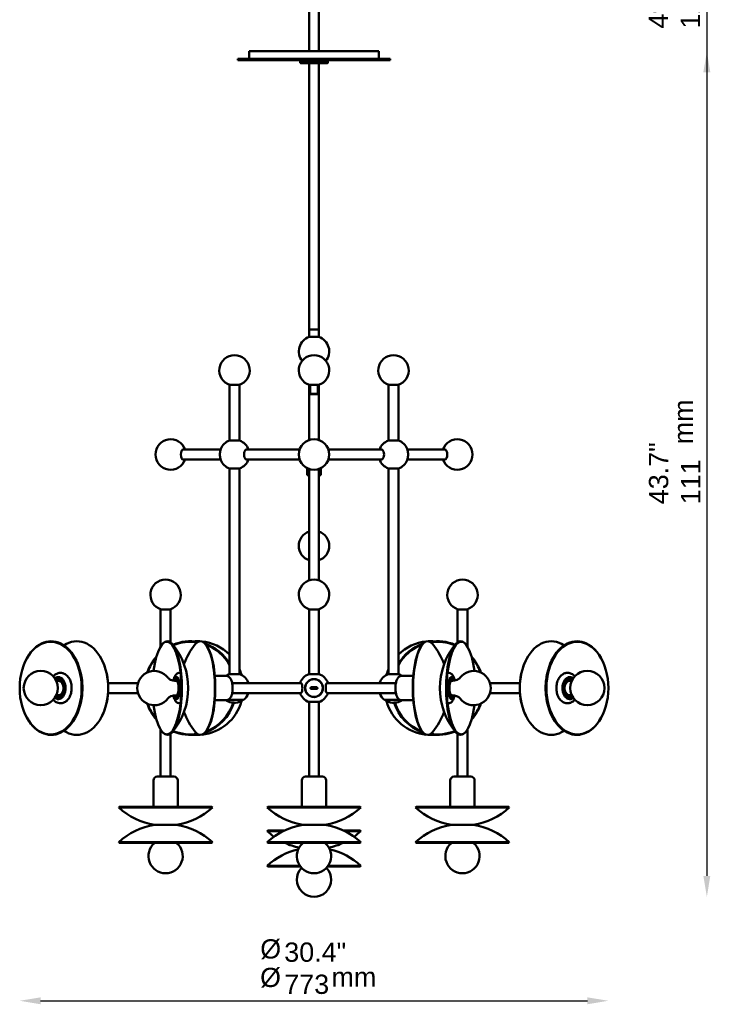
# Model space of a CAD drawing. Header units: millimetres. Extents: x 1218 to 3597, y 79 to 3206.
# Tile 3 of 4: x 2689 to 3597, y 869 to 2162. Entities that reach past the tile are written whole.
import ezdxf

# ---------------------------------------------------------------- set-up
doc = ezdxf.new("R2010")
doc.units = ezdxf.units.MM
doc.header["$LTSCALE"] = 11
for name, color, linetype, lineweight in [('Symbol (ISO)', 7, 'Continuous', 25), ('Widoczne (ISO)', 7, 'Continuous', 50), ('Wymiar (ISO)', 7, 'Continuous', 25)]:
    doc.layers.add(name, color=color, linetype=linetype, lineweight=lineweight)
doc.styles.add('Tekst notatki (ISO)', font='arial.ttf')
doc.dimstyles.new('Domyślne (ISO)', dxfattribs={"dimscale": 11, "dimtxt": 2.3, "dimasz": 2.5, "dimexe": 3.175, "dimexo": 0, "dimgap": 0.762, "dimtad": 1, "dimdec": 1, "dimlfac": 0.03937, "dimzin": 0, "dimdsep": 46, "dimtxsty": 'Tekst notatki (ISO)', "dimcen": 0.09, "dimdle": 10, "dimclrd": 256, "dimclre": 256, "dimclrt": 256, "dimazin": 2, "dimtfac": 1, "dimtmove": 0, "dimatfit": 3, "dimfxl": 0, "dimtolj": 1, "dimlwd": -1, "dimlwe": -1, "dimarcsym": 0})

# ---------------------------------------------------------------- blocks, each defined once
blk = doc.blocks.new('*D11')
at = {"layer": 'Defpoints', "color": 0, "transparency": 16777216}
for p in [(3160.9, 2120), (3075.9, 1010.1), (3592, 1010.1)]:
    blk.add_point(p, dxfattribs=at)
at = {"layer": 'Wymiar (ISO)', "transparency": 16777216}
blk.add_line((3592, 2092.5), (3592, 1037.6), dxfattribs=at)
for points in [[(3587.4, 2092.5), (3596.5, 2092.5), (3592, 2120)], [(3587.4, 1037.6), (3596.5, 1037.6), (3592, 1010.1)]]:
    blk.add_solid(points, dxfattribs=at)
at = {"layer": 'Wymiar (ISO)', "transparency": 16777216, "insert": (3515.9, 1525.4), "char_height": 25.3, "attachment_point": 1, "rotation": 90, "style": 'Tekst notatki (ISO)'}
blk.add_mtext('\\A1;43.7"\\P111', dxfattribs=at)
blk = doc.blocks.new('*D12')
at = {"layer": 'Defpoints', "color": 0, "transparency": 16777216}
for p in [(3160.9, 2270), (3075.9, 1010.1), (3592, 1010.1)]:
    blk.add_point(p, dxfattribs=at)
at = {"layer": 'Wymiar (ISO)', "transparency": 16777216}
blk.add_line((3592, 2242.5), (3592, 1037.6), dxfattribs=at)
for points in [[(3587.4, 2242.5), (3596.5, 2242.5), (3592, 2270)], [(3587.4, 1037.6), (3596.5, 1037.6), (3592, 1010.1)]]:
    blk.add_solid(points, dxfattribs=at)
at = {"layer": 'Wymiar (ISO)', "transparency": 16777216, "insert": (3515.5, 2149.9), "char_height": 25.3, "attachment_point": 1, "rotation": 90, "style": 'Tekst notatki (ISO)'}
blk.add_mtext('\\A1;49.6"\\P126', dxfattribs=at)
blk = doc.blocks.new('*D13')
at = {"layer": 'Defpoints', "color": 0, "transparency": 16777216}
for p in [(3160.9, 2570), (3075.9, 1010.1), (3592, 1010.1)]:
    blk.add_point(p, dxfattribs=at)
at = {"layer": 'Wymiar (ISO)', "transparency": 16777216}
blk.add_line((3592, 2542.5), (3592, 1037.6), dxfattribs=at)
for points in [[(3587.4, 2542.5), (3596.5, 2542.5), (3592, 2570)], [(3587.4, 1037.6), (3596.5, 1037.6), (3592, 1010.1)]]:
    blk.add_solid(points, dxfattribs=at)
at = {"layer": 'Wymiar (ISO)', "transparency": 16777216, "insert": (3515.5, 2351.6), "char_height": 25.3, "attachment_point": 1, "rotation": 90, "style": 'Tekst notatki (ISO)'}
blk.add_mtext('\\A1;61.4"\\P156', dxfattribs=at)
blk = doc.blocks.new('*D14')
at = {"layer": 'Defpoints', "color": 0, "transparency": 16777216}
for p in [(3160.9, 3020), (3075.9, 1010.1), (3592, 1010.1)]:
    blk.add_point(p, dxfattribs=at)
at = {"layer": 'Wymiar (ISO)', "transparency": 16777216}
blk.add_line((3592, 2992.5), (3592, 1037.6), dxfattribs=at)
for points in [[(3587.4, 2992.5), (3596.5, 2992.5), (3592, 3020)], [(3587.4, 1037.6), (3596.5, 1037.6), (3592, 1010.1)]]:
    blk.add_solid(points, dxfattribs=at)
at = {"layer": 'Wymiar (ISO)', "transparency": 16777216, "insert": (3515.5, 2721.5), "char_height": 25.3, "attachment_point": 1, "rotation": 90, "style": 'Tekst notatki (ISO)'}
blk.add_mtext('\\A1;79.1"\\P201', dxfattribs=at)
blk = doc.blocks.new('*D17')
at = {"layer": 'Defpoints', "color": 0, "transparency": 16777216}
for p in [(2689.2, 1284.1), (3462.6, 1284.1), (3462.6, 873.6)]:
    blk.add_point(p, dxfattribs=at)
at = {"layer": 'Wymiar (ISO)', "transparency": 16777216}
blk.add_line((2716.7, 873.6), (3435.1, 873.6), dxfattribs=at)
for points in [[(2716.7, 878.1), (2716.7, 869), (2689.2, 873.6)], [(3435.1, 878.1), (3435.1, 869), (3462.6, 873.6)]]:
    blk.add_solid(points, dxfattribs=at)
at = {"layer": 'Wymiar (ISO)', "transparency": 16777216, "insert": (3036.8, 950.1), "char_height": 25.3, "attachment_point": 1, "style": 'Tekst notatki (ISO)'}
blk.add_mtext('\\A1;30.4"\\P773', dxfattribs=at)

msp = doc.modelspace()

# ---------------------------------------------------------------- linework, layer by layer
at = {"layer": 'Widoczne (ISO)', "linetype": 'Continuous'}
for p, q in [((3069.39, 2254.5), (3069.39, 2120)), ((3082.39, 2254.5), (3082.39, 2120))]:
    msp.add_line(p, q, dxfattribs=at)
at = {"layer": 'Widoczne (ISO)'}
for p, q in [((2990.89, 2120), (3160.89, 2120)), ((2990.89, 2110), (2990.89, 2120)), ((3160.89, 2110), (3160.89, 2120)), ((3175.89, 2110), (2975.89, 2110)), ((2975.89, 2110), (2975.89, 2108.5)), ((2975.89, 2108.5), (3175.89, 2108.5)), ((3058.39, 2108.5), (3057.89, 2108)), ((3093.89, 2108), (3057.89, 2108)), ((3057.89, 2105), (3057.89, 2108)), ((3093.39, 2108.5), (3093.89, 2108)), ((3093.89, 2105), (3093.89, 2108)), ((3175.89, 2110), (3175.89, 2108.5)), ((3057.89, 2105), (3093.89, 2105)), ((3058.39, 2104.5), (3057.89, 2105)), ((3093.39, 2104.5), (3058.39, 2104.5)), ((3069.39, 2104.5), (3069.39, 1755)), ((3082.39, 2104.5), (3082.39, 1755)), ((3093.39, 2104.5), (3093.89, 2105)), ((3069.39, 1755), (3082.39, 1755)), ((3082.39, 1755), (3069.39, 1755)), ((3069.39, 1745), (3069.39, 1755)), ((3069.39, 1745), (3082.39, 1745)), ((3082.39, 1745), (3082.39, 1755)), ((2977.95, 1682), (2964.95, 1682)), ((2964.95, 1682), (2964.95, 1609)), ((2977.95, 1682), (2977.95, 1609)), ((3069.39, 1609.62), (3069.39, 1682.17)), ((3081.89, 1682), (3069.89, 1682)), ((3070.89, 1682), (3070.89, 1670.2)), ((3080.89, 1682), (3080.89, 1670.2)), ((3082.39, 1609.62), (3082.39, 1682.17)), ((3186.83, 1682), (3173.83, 1682)), ((3173.83, 1682), (3173.83, 1609)), ((3186.83, 1682), (3186.83, 1609)), ((3070.89, 1670.2), (3080.89, 1670.2)), ((3071.09, 1670), (3070.89, 1670.2)), ((3080.69, 1670), (3071.09, 1670)), ((3080.69, 1670), (3080.89, 1670.2)), ((2964.7, 1609), (2978.2, 1609)), ((3173.58, 1609), (3187.08, 1609)), ((2904.14, 1597.21), (2953.08, 1597.21)), ((3056.97, 1597.21), (2986.43, 1597.21)), ((3094.8, 1597.21), (3165.35, 1597.21)), ((3247.63, 1597.21), (3198.7, 1597.21)), ((2904.14, 1584.21), (2953.08, 1584.21)), ((3056.97, 1584.21), (2986.43, 1584.21)), ((3094.8, 1584.21), (3165.35, 1584.21)), ((3247.63, 1584.21), (3198.7, 1584.21)), ((2978.2, 1572.41), (2964.7, 1572.41)), ((2964.95, 1572.41), (2964.95, 1302.41)), ((2977.95, 1572.41), (2977.95, 1302.41)), ((3066.89, 1572.85), (3066.89, 1563.54)), ((3069.39, 1571.79), (3069.39, 1425.4)), ((3082.39, 1571.79), (3082.39, 1425.4)), ((3084.89, 1572.85), (3084.89, 1563.54)), ((3187.08, 1572.41), (3173.58, 1572.41)), ((3173.83, 1572.41), (3173.83, 1302.41)), ((3186.83, 1572.41), (3186.83, 1302.41)), ((3066.89, 1563.54), (3069.39, 1563.54)), ((3082.39, 1563.54), (3084.89, 1563.54)), ((2887.37, 1387.41), (2874.37, 1387.41)), ((2874.37, 1338.66), (2874.37, 1387.41)), ((2887.37, 1344.25), (2887.37, 1387.41)), ((3069.39, 1387.57), (3069.39, 1387.41)), ((3082.39, 1387.41), (3069.39, 1387.41)), ((3069.39, 1302.41), (3069.39, 1387.41)), ((3082.39, 1387.57), (3082.39, 1387.41)), ((3082.39, 1302.41), (3082.39, 1387.41)), ((3277.41, 1387.41), (3264.41, 1387.41)), ((3264.41, 1344.25), (3264.41, 1387.41)), ((3277.41, 1338.66), (3277.41, 1387.41)), ((2877.2, 1342.3), (2877.85, 1342.93)), ((2932.89, 1342.3), (2932.24, 1342.93)), ((3218.89, 1342.3), (3219.53, 1342.93)), ((3274.58, 1342.3), (3273.93, 1342.93)), ((2696.98, 1319.88), (2697.17, 1320.28)), ((2797.77, 1319.88), (2797.58, 1320.28)), ((3354.01, 1319.88), (3354.2, 1320.28)), ((3454.79, 1319.88), (3454.6, 1320.28)), ((2740.19, 1298.11), (2739.82, 1298.11)), ((2744.01, 1292.61), (2743, 1292.61)), ((2893.12, 1296.41), (2893.98, 1297.35)), ((2895.86, 1298.11), (2895.38, 1298.11)), ((2960.53, 1300.11), (2945.54, 1300.11)), ((2964.7, 1302.41), (2978.2, 1302.41)), ((3069.14, 1302.41), (3082.64, 1302.41)), ((3173.58, 1302.41), (3187.08, 1302.41)), ((3191.25, 1300.11), (3206.24, 1300.11)), ((3255.92, 1298.11), (3256.4, 1298.11)), ((3258.65, 1296.41), (3257.8, 1297.35)), ((3407.77, 1292.61), (3408.78, 1292.61)), ((3411.58, 1298.11), (3411.95, 1298.11)), ((2844.55, 1290.61), (2805.32, 1290.61)), ((3059.05, 1290.61), (2968.37, 1290.61)), ((3079.39, 1285.11), (3072.39, 1285.11)), ((3072.39, 1283.11), (3079.39, 1283.11)), ((3092.73, 1290.61), (3183.4, 1290.61)), ((3307.23, 1290.61), (3346.46, 1290.61)), ((2740.19, 1270.11), (2739.82, 1270.11)), ((2744.01, 1275.61), (2743, 1275.61)), ((2844.55, 1277.61), (2805.32, 1277.61)), ((2893.12, 1271.82), (2893.98, 1270.87)), ((2895.86, 1270.11), (2895.38, 1270.11)), ((2960.53, 1268.11), (2945.54, 1268.11)), ((2983.2, 1268.55), (2962.79, 1268.55)), ((3059.05, 1277.61), (2968.37, 1277.61)), ((3092.73, 1277.61), (3183.4, 1277.61)), ((3188.98, 1268.55), (3168.58, 1268.55)), ((3191.25, 1268.11), (3206.24, 1268.11)), ((3255.92, 1270.11), (3256.4, 1270.11)), ((3258.65, 1271.82), (3257.8, 1270.87)), ((3307.23, 1277.61), (3346.46, 1277.61)), ((3407.77, 1275.61), (3408.78, 1275.61)), ((3411.58, 1270.11), (3411.95, 1270.11)), ((3082.64, 1265.82), (3069.14, 1265.82)), ((3069.39, 1265.82), (3069.39, 1167.82)), ((3082.39, 1265.82), (3082.39, 1167.82)), ((2696.98, 1248.34), (2697.17, 1247.95)), ((2797.77, 1248.34), (2797.58, 1247.95)), ((3354.01, 1248.34), (3354.2, 1247.95)), ((3454.79, 1248.34), (3454.6, 1247.95)), ((2874.37, 1229.56), (2874.37, 1167.82)), ((3277.41, 1229.56), (3277.41, 1167.82)), ((2877.2, 1225.93), (2877.85, 1225.29)), ((2887.37, 1223.97), (2887.37, 1167.82)), ((2932.89, 1225.93), (2932.24, 1225.29)), ((3218.89, 1225.93), (3219.53, 1225.29)), ((3264.41, 1223.97), (3264.41, 1167.82)), ((3274.58, 1225.93), (3273.93, 1225.29)), ((2869.87, 1167.82), (2891.87, 1167.82)), ((3064.89, 1167.82), (3086.89, 1167.82)), ((3259.91, 1167.82), (3281.91, 1167.82)), ((2864.87, 1162.82), (2864.87, 1127.99)), ((2896.87, 1162.82), (2896.87, 1127.99)), ((3059.89, 1162.82), (3059.89, 1127.99)), ((3091.89, 1162.82), (3091.89, 1127.99)), ((3254.91, 1162.82), (3254.91, 1127.99)), ((3286.91, 1162.82), (3286.91, 1127.99)), ((2820.04, 1127.99), (2819.37, 1127.24)), ((2819.37, 1127.24), (2942.37, 1127.24)), ((2820.04, 1127.99), (2941.7, 1127.99)), ((2941.7, 1127.99), (2942.37, 1127.24)), ((3015.06, 1127.99), (3014.39, 1127.24)), ((3014.39, 1127.24), (3137.39, 1127.24)), ((3015.06, 1127.99), (3136.72, 1127.99)), ((3136.72, 1127.99), (3137.39, 1127.24)), ((3210.08, 1127.99), (3209.41, 1127.24)), ((3209.41, 1127.24), (3332.41, 1127.24)), ((3210.08, 1127.99), (3331.74, 1127.99)), ((3331.74, 1127.99), (3332.41, 1127.24)), ((2895.37, 1104.48), (2866.37, 1104.48)), ((2866.37, 1104.48), (2895.37, 1104.48)), ((3059.89, 1104.73), (3059.89, 1104.22)), ((3090.39, 1104.48), (3061.39, 1104.48)), ((3061.39, 1104.48), (3090.39, 1104.48)), ((3091.89, 1104.73), (3091.89, 1104.22)), ((3285.41, 1104.48), (3256.41, 1104.48)), ((3256.41, 1104.48), (3285.41, 1104.48)), ((3015.06, 1097.09), (3014.39, 1096.35)), ((3014.39, 1096.35), (3035.83, 1096.35)), ((3015.06, 1097.09), (3037.38, 1097.09)), ((3114.4, 1097.09), (3136.72, 1097.09)), ((3115.95, 1096.35), (3137.39, 1096.35)), ((3136.72, 1097.09), (3137.39, 1096.35)), ((2942.37, 1081.71), (2819.37, 1081.71)), ((2820.04, 1080.97), (2819.37, 1081.71)), ((2941.7, 1080.97), (2820.04, 1080.97)), ((2941.7, 1080.97), (2942.37, 1081.71)), ((3137.39, 1081.71), (3014.39, 1081.71)), ((3015.06, 1080.97), (3014.39, 1081.71)), ((3136.72, 1080.97), (3015.06, 1080.97)), ((3136.72, 1080.97), (3137.39, 1081.71)), ((3332.41, 1081.71), (3209.41, 1081.71)), ((3210.08, 1080.97), (3209.41, 1081.71)), ((3331.74, 1080.97), (3210.08, 1080.97)), ((3331.74, 1080.97), (3332.41, 1081.71)), ((3057.31, 1050.82), (3014.39, 1050.82)), ((3015.06, 1050.07), (3014.39, 1050.82)), ((3057.84, 1050.07), (3015.06, 1050.07)), ((3136.72, 1050.07), (3093.93, 1050.07)), ((3137.39, 1050.82), (3094.46, 1050.82)), ((3136.72, 1050.07), (3137.39, 1050.82))]:
    msp.add_line(p, q, dxfattribs=at)
for centre, radius in [((3075.89, 1590.71), 20), ((2716.93, 1284.11), 22.5), ((3434.84, 1284.11), 22.5), ((3075.89, 1284.11), 11.75), ((3075.89, 1284.11), 11.55)]:
    msp.add_circle(centre, radius, dxfattribs=at)
for centre, radius, start, end in [((3075.89, 1726), 20, 108.19487, 218.53777), ((3075.89, 1726), 20, 321.46223, 71.80513), ((2971.45, 1701.08), 20, 287.4576, 252.5424), ((3075.89, 1701.08), 20, 287.4576, 252.5424), ((3180.33, 1701.08), 20, 287.4576, 252.5424), ((2887.62, 1590.71), 20, 18.96557, 341.03443), ((2971.45, 1590.71), 19.5, 110.25225, 157.15115), ((2971.45, 1590.71), 19.5, 19.47122, 69.74775), ((3180.33, 1590.71), 19.5, 110.25225, 160.52878), ((3180.33, 1590.71), 19.5, 22.84885, 69.74775), ((3264.15, 1590.71), 20, 198.96557, 161.03443), ((2971.58, 1590.71), 19.5, 173.86357, 186.13643), ((3180.2, 1590.71), 19.5, 353.86357, 6.13643), ((2971.45, 1590.71), 19.5, 202.84885, 249.74775), ((2971.45, 1590.71), 19.5, 290.25225, 340.52878), ((3180.33, 1590.71), 19.5, 199.47122, 249.74775), ((3180.33, 1590.71), 19.5, 290.25225, 337.15115), ((3075.89, 1470.77), 20, 108.96557, 251.03443), ((3075.89, 1470.77), 20, 288.96557, 71.03443), ((2880.87, 1406.49), 20, 287.4576, 252.5424), ((3075.89, 1406.49), 20, 287.4576, 252.5424), ((3270.91, 1406.49), 20, 287.4576, 252.5424), ((2819.61, 1284.11), 91, 320.80447, 39.19553), ((2990.49, 1284.11), 91, 140.80447, 159.86855), ((3161.29, 1284.11), 91, 20.13145, 39.19553), ((3332.17, 1284.11), 91, 140.80447, 219.19553), ((2866.09, 1284.11), 22.5, 36.58962, 323.41038), ((3285.69, 1284.11), 22.5, 216.58962, 143.41038), ((2680.61, 1284.11), 91, 352.66468, 7.33532), ((2971.45, 1284.11), 19.5, 110.25225, 124.86384), ((2971.45, 1284.11), 19.5, 19.47122, 69.74775), ((3075.89, 1284.11), 19.5, 110.25225, 160.52878), ((3075.89, 1284.11), 19.5, 19.47122, 69.74775), ((3180.33, 1284.11), 19.5, 110.25225, 160.52878), ((3180.33, 1284.11), 19.5, 55.13616, 69.74775), ((3471.16, 1284.11), 91, 172.66468, 187.33532), ((2971.45, 1284.26), 19.5, 235.90959, 266.60524), ((2971.45, 1284.26), 19.5, 273.39476, 306.32094), ((2971.45, 1284.11), 19.5, 307.05376, 340.52878), ((3075.89, 1284.11), 19.5, 199.47122, 249.74775), ((3075.89, 1284.11), 19.5, 290.25225, 340.52878), ((3180.33, 1284.11), 19.5, 199.47122, 232.94624), ((3180.33, 1284.26), 19.5, 233.67906, 266.6052), ((3180.33, 1284.26), 19.5, 273.3948, 304.09041), ((2990.49, 1284.11), 91, 200.13145, 219.19553), ((3161.29, 1284.11), 91, 320.80447, 339.86855), ((2869.87, 1162.82), 5, 90, 180), ((2891.87, 1162.82), 5, 0, 90), ((3064.89, 1162.82), 5, 90, 180), ((3086.89, 1162.82), 5, 0, 90), ((3259.91, 1162.82), 5, 90, 180), ((3281.91, 1162.82), 5, 0, 90), ((2880.87, 1194.32), 91, 227.48182, 260.83137), ((2880.87, 1194.32), 91, 279.16863, 312.51818), ((3075.89, 1194.32), 91, 227.48182, 260.83137), ((3075.89, 1194.32), 91, 279.16863, 312.51818), ((3270.91, 1194.32), 91, 227.48182, 260.83137), ((3270.91, 1194.32), 91, 279.16863, 312.51818), ((2880.87, 1014.64), 91, 99.16863, 132.51818), ((2880.87, 1014.64), 91, 47.48182, 80.83137), ((3075.89, 1014.64), 91, 99.16863, 132.51818), ((3075.89, 1014.64), 91, 47.48182, 80.83137), ((3270.91, 1014.64), 91, 99.16863, 132.51818), ((3270.91, 1014.64), 91, 47.48182, 80.83137), ((3075.89, 1163.42), 91, 227.48182, 234.83214), ((3075.89, 1163.42), 91, 305.16786, 312.51818), ((2880.87, 1063.52), 22.5, 130.21496, 49.78504), ((3075.89, 1163.42), 91, 244.9649, 257.55896), ((3075.89, 1063.52), 22.5, 130.21496, 49.78504), ((3075.89, 1163.42), 91, 282.44104, 295.0351), ((3270.91, 1063.52), 22.5, 130.21496, 49.78504), ((3075.89, 983.74), 91, 103.14034, 132.51818), ((3075.89, 983.74), 91, 47.48182, 76.85966), ((3075.89, 1032.62), 22.5, 136.64103, 43.35897)]:
    msp.add_arc(centre, radius, start, end, dxfattribs=at)
for centre, major_axis, ratio, start_param, end_param in [((2904.14, 1590.71), (0, -6.5), 0.5, 3.1415927, 6.2831853), ((2957.97, 1590.71), (0, -11.75), 0.5, 4.0121308, 5.4126472), ((2987.29, 1590.71), (0, -6.75), 0.5, 2.86858, 6.5561979), ((2986.43, 1590.71), (0, 6.5), 0.5, 0, 0.0145904), ((2986.43, 1590.71), (0, 6.75), 0.5, 6.0101727, 6.1548584), ((3164.48, 1590.71), (0, 6.75), 0.5, 2.86858, 6.5561979), ((3165.35, 1590.71), (0, 6.75), 0.5, 0.1283269, 0.2730126), ((3165.35, 1590.71), (0, 6.5), 0.5, 6.2685949, 6.2831853), ((3193.8, 1590.71), (0, 11.75), 0.5, 4.0121308, 5.4126472), ((3247.63, 1590.71), (0, 6.5), 0.5, 3.1415927, 6.2831853), ((2986.43, 1590.71), (0, -6.5), 0.5, 6.2685949, 6.2831853), ((2986.43, 1590.71), (0, -6.75), 0.5, 0.1283269, 0.2730126), ((3165.35, 1590.71), (0, -6.75), 0.5, 6.0101727, 6.1548584), ((3165.35, 1590.71), (0, -6.5), 0.5, 0, 0.0145904), ((2730.46, 1284.11), (0, 61.5), 0.6691306, 2.1994438, 7.2253342), ((2764.29, 1284.11), (0, -61.5), 0.6691306, 5.8595243, 9.848439), ((2882.69, 1284.11), (0, 60.83), 0.309017, 1.9493728, 7.4754052), ((2883.4, 1284.11), (0, 61.5), 0.309017, 2.8454092, 6.5793688), ((2913.48, 1284.11), (0, 61.5), 0.9781476, 6.1155057, 6.6728811), ((2913.33, 1284.11), (0, 60.83), 0.9781476, 6.1260838, 6.6674561), ((2922.95, 1284.11), (0, 61.5), 0.9781476, 6.2358532, 6.3619459), ((2926.7, 1284.11), (0, -61.5), 0.309017, 5.9209539, 9.7870094), ((2922.95, 1284.11), (0, 61.5), 0.9781476, 5.5103291, 6.1920433), ((3228.83, 1284.11), (0, 61.5), 0.9781476, 0.091142, 0.7728562), ((3225.08, 1284.11), (0, 61.5), 0.309017, 5.9209539, 9.7870094), ((3228.83, 1284.11), (0, 61.5), 0.9781476, 6.2044247, 6.3305174), ((3238.29, 1284.11), (0, 61.5), 0.9781476, 5.8934895, 6.4508649), ((3238.45, 1284.11), (0, 60.83), 0.9781476, 5.8989145, 6.4402868), ((3268.38, 1284.11), (0, -61.5), 0.309017, 2.8454092, 6.5793688), ((3269.09, 1284.11), (0, -60.83), 0.309017, 1.9493728, 7.4754052), ((3387.48, 1284.11), (0, 61.5), 0.6691306, 5.8595243, 9.848439), ((3421.32, 1284.11), (0, -61.5), 0.6691306, 2.1994438, 7.2253342), ((2913.48, 1284.11), (0, 61.5), 0.9781476, 5.2565897, 5.9555245), ((2927.4, 1284.11), (0, -60.83), 0.309017, 0.2961835, 2.8454092), ((2913.33, 1284.11), (0, 60.83), 0.9781476, 5.2329508, 5.9301418), ((3238.29, 1284.11), (0, 61.5), 0.9781476, 0.3276608, 1.0265956), ((3238.45, 1284.11), (0, 60.83), 0.9781476, 0.3530435, 1.0502345), ((3224.37, 1284.11), (0, 60.83), 0.309017, 0.2961835, 2.8454092), ((2764.85, 1284.11), (0, 60.83), 0.6691306, 4.0837415, 5.3410365), ((2913.48, 1284.11), (0, 61.5), 0.9781476, 0.8354243, 1.2313804), ((2913.33, 1284.11), (0, 60.83), 0.9781476, 0.8523066, 1.2226338), ((3238.29, 1284.11), (0, -61.5), 0.9781476, 1.9102122, 2.3061683), ((3238.45, 1284.11), (0, -60.83), 0.9781476, 1.9189588, 2.289286), ((3386.93, 1284.11), (0, -60.83), 0.6691306, 4.0837415, 5.3410365), ((2922.95, 1284.11), (0, 61.5), 0.9781476, 4.9951131, 5.12944), ((3228.83, 1284.11), (0, -61.5), 0.9781476, 4.2953379, 4.4296648), ((2739.82, 1284.11), (0, -14.5), 0.6691306, 5.8071936, 9.9007697), ((2739.82, 1284.11), (0, -14), 0.6691306, 5.8190717, 9.8888915), ((2739.08, 1284.11), (0, 13), 0.6691306, 2.7676706, 6.6571073), ((2739.08, 1284.11), (0, 11.25), 0.6691306, 2.824529, 6.600249), ((2745.92, 1284.11), (0, -11.25), 0.6691306, 3.6129737, 3.7505964), ((2746.29, 1284.11), (0, 10.75), 0.6691306, 0.4707727, 0.5897126), ((2894.43, 1284.11), (0, 13), 0.309017, 2.4288406, 6.9959375), ((2894.43, 1284.11), (0, 11.25), 0.309017, 2.6130623, 6.8117251), ((2895.38, 1284.11), (0, -14.5), 0.309017, 5.6787503, 10.029213), ((2895.38, 1284.11), (0, -14), 0.309017, 5.9522585, 9.7557048), ((3256.4, 1284.11), (0, 14.5), 0.309017, 5.6787503, 10.029213), ((3256.4, 1284.11), (0, 14), 0.309017, 5.9522585, 9.7557048), ((3257.35, 1284.11), (0, -13), 0.309017, 2.4288406, 6.9959273), ((3257.35, 1284.11), (0, -11.25), 0.309017, 2.6130623, 6.8117001), ((3411.95, 1284.11), (0, 14.5), 0.6691306, 5.8071936, 9.9007697), ((3411.95, 1284.11), (0, 14), 0.6691306, 5.8190717, 9.8888915), ((3412.7, 1284.11), (0, -13), 0.6691306, 2.7676706, 6.6571073), ((3412.7, 1284.11), (0, -11.25), 0.6691306, 2.824529, 6.600249), ((3405.49, 1284.11), (0, -10.75), 0.6691306, 2.5518815, 2.6708199), ((3405.86, 1284.11), (0, 11.25), 0.6691306, 5.6741787, 5.8118043), ((2987.29, 1284.11), (0, 6.75), 0.5, 6.0101727, 6.5561979), ((2986.43, 1284.11), (0, 6.75), 0.5, 6.0101727, 6.1548584), ((3058.49, 1284.11), (0, 6.75), 0.309017, 2.86858, 6.5561979), ((3093.29, 1284.11), (0, -6.75), 0.309017, 2.86858, 6.5561979), ((3164.48, 1284.11), (0, 6.75), 0.5, 6.0101727, 6.5561979), ((3165.35, 1284.11), (0, 6.75), 0.5, 0.1283269, 0.2730126), ((2745.92, 1284.11), (0, -11.25), 0.6691306, 5.6741787, 5.8118043), ((2746.29, 1284.11), (0, 10.75), 0.6691306, 2.5518815, 2.6708199), ((2922.95, 1284.11), (0, -61.5), 0.9781476, 0.091142, 1.2910503), ((2987.29, 1284.11), (0, -6.75), 0.5, 6.0101727, 6.5561979), ((2986.43, 1284.11), (0, -6.75), 0.5, 0.1283269, 0.2730126), ((3164.48, 1284.11), (0, -6.75), 0.5, 6.0101727, 6.5561979), ((3165.35, 1284.11), (0, -6.75), 0.5, 6.0101727, 6.1548584), ((3228.83, 1284.11), (0, -61.5), 0.9781476, 4.992135, 6.1920433), ((3405.49, 1284.11), (0, -10.75), 0.6691306, 0.4707727, 0.5897126), ((3405.86, 1284.11), (0, 11.25), 0.6691306, 3.6129737, 3.7505964), ((2913.48, 1284.11), (0, 61.5), 0.9781476, 1.9102122, 2.3061683), ((2913.33, 1284.11), (0, 60.83), 0.9781476, 1.9189588, 2.289286), ((2913.48, 1284.11), (0, -61.5), 0.9781476, 0.3276608, 1.2511477), ((2913.33, 1284.11), (0, -60.83), 0.9781476, 0.3530435, 1.248329), ((2970.58, 1284.26), (0, -19.47), 0.499992, 6.1024798, 6.372245), ((2972.32, 1284.26), (0, -19.47), 0.499992, 6.1024798, 6.3128357), ((3179.46, 1284.26), (0, -19.47), 0.500008, 6.2535336, 6.4638908), ((3181.19, 1284.26), (0, -19.47), 0.500008, 6.1941294, 6.4638908), ((3238.29, 1284.11), (0, -61.5), 0.9781476, 5.0320376, 5.9555245), ((3238.45, 1284.11), (0, -60.83), 0.9781476, 5.0348563, 5.9301418), ((3238.29, 1284.11), (0, -61.5), 0.9781476, 0.8354243, 1.2313804), ((3238.45, 1284.11), (0, -60.83), 0.9781476, 0.8523066, 1.2226338), ((2913.48, 1284.11), (0, -61.5), 0.9781476, 5.8934895, 6.4508649), ((2913.33, 1284.11), (0, -60.83), 0.9781476, 5.8989145, 6.4402868), ((2922.95, 1284.11), (0, -61.5), 0.9781476, 6.2044247, 6.3305174), ((3228.83, 1284.11), (0, -61.5), 0.9781476, 6.2358532, 6.3619459), ((3238.29, 1284.11), (0, -61.5), 0.9781476, 6.1155057, 6.6728811), ((3238.45, 1284.11), (0, -60.83), 0.9781476, 6.1260838, 6.6674561)]:
    msp.add_ellipse(centre, major_axis=major_axis, ratio=ratio, start_param=start_param, end_param=end_param, dxfattribs=at)
for centre, major_axis in [((2729.91, 1284.11), (0, 60.83)), ((3421.87, 1284.11), (0, -60.83))]:
    msp.add_ellipse(centre, major_axis=major_axis, ratio=0.6691306, dxfattribs=at)
for points, knots in [([(2742.89, 1264.11), (2744.35, 1264.13), (2745.81, 1264.43), (2748.6, 1265.58), (2749.92, 1266.45), (2752.4, 1268.72), (2753.52, 1270.17), (2755.43, 1273.53), (2756.18, 1275.46), (2757.21, 1279.54), (2757.48, 1281.7), (2757.52, 1286.01), (2757.29, 1288.17), (2756.33, 1292.31), (2755.61, 1294.29), (2753.68, 1297.84), (2752.49, 1299.43), (2749.74, 1301.93), (2748.22, 1302.89), (2745.1, 1303.97), (2743.55, 1304.19), (2740.56, 1303.98), (2739.12, 1303.59), (2736.37, 1302.27), (2735.07, 1301.31), (2733.73, 1299.95), (2733.53, 1299.74), (2733.33, 1299.52)], [0, 0, 0, 0, 0.2629441, 0.2629441, 0.5436105, 0.5436105, 0.8615987, 0.8615987, 1.204335, 1.204335, 1.5513749, 1.5513749, 1.8978434, 1.8978434, 2.2448567, 2.2448567, 2.5883889, 2.5883889, 2.9061361, 2.9061361, 3.1823364, 3.1823364, 3.4458499, 3.4458499, 3.731692, 3.731692, 3.7839602, 3.7839602, 3.7839602, 3.7839602]), ([(2737.13, 1294.03), (2737.6, 1293.9), (2738.18, 1293.79), (2739.22, 1293.67), (2739.67, 1293.64), (2740.12, 1293.62)], [4.87099706, 4.87099706, 4.87099706, 4.87099706, 5.21829514, 5.21829514, 5.44985467, 5.44985467, 5.44985467, 5.44985467]), ([(2746.36, 1287), (2746.32, 1287.16), (2746.28, 1287.31), (2746.12, 1287.95), (2745.96, 1288.41), (2745.61, 1289.31), (2745.4, 1289.73), (2744.94, 1290.54), (2744.69, 1290.91), (2744.14, 1291.6), (2743.85, 1291.91), (2743.23, 1292.46), (2742.9, 1292.7), (2742.23, 1293.09), (2741.89, 1293.25), (2741.08, 1293.52), (2740.6, 1293.61), (2740.12, 1293.62)], [0.5268167, 0.5268167, 0.5268167, 0.5268167, 0.5806023, 0.5806023, 0.7474436, 0.7474436, 0.9142862, 0.9142862, 1.0804571, 1.0804571, 1.2445414, 1.2445414, 1.404307, 1.404307, 1.5577461, 1.5577461, 1.7576965, 1.7576965, 1.7576965, 1.7576965]), ([(2884.15, 1297.52), (2884.25, 1297.39), (2884.44, 1297.16), (2884.99, 1296.64), (2885.36, 1296.34), (2886.3, 1295.72), (2886.89, 1295.4), (2888.41, 1294.74), (2889.39, 1294.44), (2892.07, 1293.84), (2893.84, 1293.67), (2895.61, 1293.62)], [0, 0, 0, 0, 0.2270703, 0.2270703, 0.4473849, 0.4473849, 0.7012528, 0.7012528, 1.0474734, 1.0474734, 1.623266, 1.623266, 1.623266, 1.623266]), ([(2900.46, 1303.96), (2900.11, 1304.05), (2899.75, 1304.1), (2898.61, 1304.14), (2897.83, 1303.99), (2896.39, 1303.44), (2895.76, 1303.01), (2894.42, 1301.83), (2893.85, 1301.03), (2892.89, 1299.34), (2892.5, 1298.45), (2892.16, 1297.48)], [5.49156409, 5.49156409, 5.49156409, 5.49156409, 5.55273564, 5.55273564, 5.68271531, 5.68271531, 5.83044925, 5.83044925, 6.05931098, 6.05931098, 6.28318531, 6.28318531, 6.28318531, 6.28318531]), ([(2960.53, 1268.11), (2961.26, 1268.11), (2961.99, 1268.25), (2963.33, 1268.74), (2963.92, 1269.1), (2965.07, 1270), (2965.55, 1270.56), (2966.66, 1272.11), (2967.1, 1273.1), (2968.03, 1275.73), (2968.39, 1277.44), (2968.82, 1280.76), (2968.92, 1282.32), (2968.94, 1285.39), (2968.86, 1286.9), (2968.54, 1289.83), (2968.29, 1291.26), (2967.53, 1294.11), (2967.03, 1295.49), (2965.76, 1297.4), (2965.32, 1297.95), (2964.39, 1298.77), (2964.01, 1299.06), (2962.87, 1299.69), (2962.02, 1300), (2960.91, 1300.1), (2960.72, 1300.11), (2960.53, 1300.11)], [0.2388179, 0.2388179, 0.2388179, 0.2388179, 0.3509337, 0.3509337, 0.4758771, 0.4758771, 0.6470543, 0.6470543, 0.9567488, 0.9567488, 1.4169258, 1.4169258, 1.7913914, 1.7913914, 2.1512383, 2.1512383, 2.5217937, 2.5217937, 2.9457103, 2.9457103, 3.1148968, 3.1148968, 3.2086221, 3.2086221, 3.3510334, 3.3510334, 3.3804105, 3.3804105, 3.3804105, 3.3804105]), ([(3191.25, 1300.11), (3190.52, 1300.11), (3189.79, 1299.97), (3188.45, 1299.48), (3187.86, 1299.12), (3186.7, 1298.22), (3186.22, 1297.67), (3185.12, 1296.12), (3184.67, 1295.12), (3183.74, 1292.5), (3183.38, 1290.79), (3182.96, 1287.47), (3182.86, 1285.91), (3182.84, 1282.84), (3182.92, 1281.33), (3183.24, 1278.39), (3183.49, 1276.96), (3184.25, 1274.11), (3184.75, 1272.73), (3186.02, 1270.82), (3186.45, 1270.27), (3187.39, 1269.45), (3187.77, 1269.17), (3188.9, 1268.53), (3189.76, 1268.23), (3190.87, 1268.12), (3191.06, 1268.11), (3191.25, 1268.11)], [0.952237, 0.952237, 0.952237, 0.952237, 1.0643529, 1.0643529, 1.1892963, 1.1892963, 1.3604734, 1.3604734, 1.670168, 1.670168, 2.1303449, 2.1303449, 2.5048105, 2.5048105, 2.8646575, 2.8646575, 3.2352129, 3.2352129, 3.6591294, 3.6591294, 3.8283159, 3.8283159, 3.9220413, 3.9220413, 4.0644525, 4.0644525, 4.0938297, 4.0938297, 4.0938297, 4.0938297]), ([(3260.57, 1294.05), (3260.37, 1294.99), (3260.14, 1295.89), (3259.32, 1298.48), (3258.66, 1300.01), (3257.18, 1301.96), (3256.65, 1302.52), (3255.18, 1303.56), (3254.14, 1304.01), (3252.44, 1304.14), (3251.86, 1304.09), (3251.32, 1303.96)], [2.1700279, 2.1700279, 2.1700279, 2.1700279, 2.3599411, 2.3599411, 2.750734, 2.750734, 2.9204727, 2.9204727, 3.1127119, 3.1127119, 3.208219, 3.208219, 3.208219, 3.208219]), ([(3256.16, 1293.62), (3258.16, 1293.67), (3260.17, 1293.89), (3263.27, 1294.69), (3264.47, 1295.16), (3265.92, 1295.99), (3266.34, 1296.29), (3266.9, 1296.75), (3267.09, 1296.92), (3267.42, 1297.26), (3267.55, 1297.42), (3267.62, 1297.52)], [0, 0, 0, 0, 0.6487449, 0.6487449, 1.0875483, 1.0875483, 1.3066579, 1.3066579, 1.4474734, 1.4474734, 1.6226348, 1.6226348, 1.6226348, 1.6226348]), ([(3398.75, 1298.58), (3397.59, 1297.06), (3396.65, 1295.32), (3395.2, 1291.5), (3394.7, 1289.42), (3394.21, 1285.15), (3394.21, 1282.96), (3394.72, 1278.7), (3395.23, 1276.62), (3396.72, 1272.74), (3397.71, 1270.95), (3400.12, 1267.91), (3401.53, 1266.64), (3404.55, 1264.9), (3406.12, 1264.36), (3409.21, 1264.02), (3410.7, 1264.15), (3413.56, 1264.97), (3414.93, 1265.68), (3416.98, 1267.2), (3417.74, 1267.92), (3418.44, 1268.71)], [0, 0, 0, 0, 0.3347178, 0.3347178, 0.6812717, 0.6812717, 1.0279426, 1.0279426, 1.3746267, 1.3746267, 1.7211267, 1.7211267, 2.0544689, 2.0544689, 2.3480888, 2.3480888, 2.6124927, 2.6124927, 2.8847015, 2.8847015, 3.070541, 3.070541, 3.070541, 3.070541]), ([(3418.44, 1299.52), (3417.21, 1300.91), (3415.75, 1302.08), (3412.69, 1303.59), (3411.12, 1304.02), (3408.06, 1304.17), (3406.59, 1303.95), (3403.76, 1302.95), (3402.42, 1302.17), (3400.31, 1300.42), (3399.49, 1299.54), (3398.75, 1298.58)], [4.9158229, 4.9158229, 4.9158229, 4.9158229, 5.2443133, 5.2443133, 5.5314134, 5.5314134, 5.7946322, 5.7946322, 6.0709392, 6.0709392, 6.2831853, 6.2831853, 6.2831853, 6.2831853]), ([(3411.66, 1293.62), (3411.31, 1293.61), (3410.97, 1293.56), (3410.3, 1293.4), (3409.97, 1293.28), (3409.31, 1292.97), (3408.99, 1292.77), (3408.37, 1292.31), (3408.07, 1292.04), (3407.5, 1291.44), (3407.23, 1291.1), (3406.73, 1290.36), (3406.5, 1289.96), (3406.09, 1289.12), (3405.91, 1288.67), (3405.62, 1287.82), (3405.51, 1287.41), (3405.42, 1287)], [4.2271884, 4.2271884, 4.2271884, 4.2271884, 4.3698346, 4.3698346, 4.5149835, 4.5149835, 4.6655908, 4.6655908, 4.8226, 4.8226, 4.9848393, 4.9848393, 5.150172, 5.150172, 5.3167915, 5.3167915, 5.4580795, 5.4580795, 5.4580795, 5.4580795]), ([(3411.66, 1293.62), (3412.78, 1293.66), (3413.83, 1293.8), (3414.62, 1294.02), (3414.63, 1294.03), (3414.65, 1294.03)], [0, 0, 0, 0, 0.56949283, 0.56949283, 0.57826623, 0.57826623, 0.57826623, 0.57826623]), ([(2740.12, 1274.6), (2740.46, 1274.61), (2740.8, 1274.66), (2741.48, 1274.83), (2741.81, 1274.95), (2742.46, 1275.26), (2742.78, 1275.45), (2743.41, 1275.91), (2743.71, 1276.18), (2744.28, 1276.79), (2744.55, 1277.12), (2745.05, 1277.86), (2745.28, 1278.26), (2745.69, 1279.1), (2745.87, 1279.55), (2746.15, 1280.41), (2746.26, 1280.81), (2746.36, 1281.22)], [-1.3425609, -1.3425609, -1.3425609, -1.3425609, -1.1999235, -1.1999235, -1.0547737, -1.0547737, -0.9041764, -0.9041764, -0.7471764, -0.7471764, -0.5849296, -0.5849296, -0.4196017, -0.4196017, -0.2529798, -0.2529798, -0.1116898, -0.1116898, -0.1116898, -0.1116898]), ([(3072.39, 1283.11), (3072.26, 1283.11), (3072.13, 1283.14), (3071.88, 1283.24), (3071.77, 1283.32), (3071.59, 1283.5), (3071.51, 1283.61), (3071.41, 1283.85), (3071.39, 1283.99), (3071.39, 1284.24), (3071.41, 1284.37), (3071.51, 1284.62), (3071.59, 1284.73), (3071.77, 1284.91), (3071.88, 1284.98), (3072.13, 1285.09), (3072.26, 1285.11), (3072.39, 1285.11)], [0, 0, 0, 0, 0.03833018, 0.03833018, 0.07666037, 0.07666037, 0.11429751, 0.11429751, 0.15193466, 0.15193466, 0.1895718, 0.1895718, 0.22720894, 0.22720894, 0.26553913, 0.26553913, 0.30386931, 0.30386931, 0.30386931, 0.30386931]), ([(3079.39, 1285.11), (3079.51, 1285.11), (3079.65, 1285.09), (3079.9, 1284.98), (3080.01, 1284.91), (3080.19, 1284.73), (3080.26, 1284.62), (3080.36, 1284.37), (3080.39, 1284.24), (3080.39, 1283.99), (3080.36, 1283.85), (3080.26, 1283.61), (3080.19, 1283.5), (3080.01, 1283.32), (3079.9, 1283.24), (3079.65, 1283.14), (3079.51, 1283.11), (3079.39, 1283.11)], [0, 0, 0, 0, 0.03833018, 0.03833018, 0.07666037, 0.07666037, 0.11429751, 0.11429751, 0.15193466, 0.15193466, 0.1895718, 0.1895718, 0.22720894, 0.22720894, 0.26553913, 0.26553913, 0.30386931, 0.30386931, 0.30386931, 0.30386931]), ([(3405.42, 1281.22), (3405.46, 1281.07), (3405.49, 1280.91), (3405.66, 1280.28), (3405.81, 1279.81), (3406.17, 1278.92), (3406.38, 1278.49), (3406.83, 1277.69), (3407.09, 1277.31), (3407.64, 1276.63), (3407.93, 1276.31), (3408.55, 1275.76), (3408.88, 1275.53), (3409.55, 1275.13), (3409.89, 1274.98), (3410.7, 1274.7), (3411.18, 1274.62), (3411.66, 1274.6)], [6.0965821, 6.0965821, 6.0965821, 6.0965821, 6.1503718, 6.1503718, 6.3172172, 6.3172172, 6.4840576, 6.4840576, 6.6502271, 6.6502271, 6.8143169, 6.8143169, 6.9740761, 6.9740761, 7.1275216, 7.1275216, 7.3274629, 7.3274629, 7.3274629, 7.3274629]), ([(2733.33, 1268.71), (2733.91, 1268.06), (2734.52, 1267.46), (2736.54, 1265.83), (2738.09, 1265), (2740.77, 1264.25), (2741.83, 1264.1), (2742.89, 1264.11)], [5.62924206, 5.62924206, 5.62924206, 5.62924206, 5.78145841, 5.78145841, 6.09266327, 6.09266327, 6.28318531, 6.28318531, 6.28318531, 6.28318531]), ([(2895.61, 1274.6), (2893.62, 1274.55), (2891.61, 1274.34), (2888.51, 1273.53), (2887.31, 1273.07), (2885.86, 1272.24), (2885.43, 1271.94), (2884.87, 1271.48), (2884.69, 1271.3), (2884.36, 1270.96), (2884.23, 1270.8), (2884.15, 1270.7)], [0, 0, 0, 0, 0.6487449, 0.6487449, 1.0875483, 1.0875483, 1.3066579, 1.3066579, 1.4474734, 1.4474734, 1.6226348, 1.6226348, 1.6226348, 1.6226348]), ([(2891.21, 1274.18), (2891.58, 1272.45), (2892.04, 1270.87), (2893.03, 1268.62), (2893.45, 1267.83), (2894.43, 1266.45), (2894.97, 1265.85), (2896.07, 1265.03), (2896.52, 1264.76), (2897.79, 1264.23), (2898.71, 1264.06), (2899.89, 1264.15), (2900.18, 1264.19), (2900.46, 1264.26)], [1.4566088, 1.4566088, 1.4566088, 1.4566088, 1.8056185, 1.8056185, 2.0154879, 2.0154879, 2.1951056, 2.1951056, 2.2950824, 2.2950824, 2.4455734, 2.4455734, 2.4947998, 2.4947998, 2.4947998, 2.4947998]), ([(3252.7, 1264.11), (3253.47, 1264.13), (3254.23, 1264.31), (3255.64, 1264.94), (3256.26, 1265.4), (3257.6, 1266.69), (3258.18, 1267.57), (3259.51, 1270.14), (3260.1, 1272), (3260.56, 1274.12), (3260.56, 1274.15), (3260.57, 1274.18)], [0, 0, 0, 0, 0.12986447, 0.12986447, 0.28325036, 0.28325036, 0.53114569, 0.53114569, 0.95401554, 0.95401554, 0.95998421, 0.95998421, 0.95998421, 0.95998421]), ([(3267.62, 1270.7), (3267.52, 1270.83), (3267.34, 1271.06), (3266.8, 1271.57), (3266.47, 1271.84), (3265.59, 1272.44), (3265.01, 1272.76), (3263.53, 1273.42), (3262.59, 1273.73), (3260.13, 1274.31), (3258.55, 1274.5), (3256.7, 1274.59), (3256.43, 1274.59), (3256.16, 1274.6)], [0, 0, 0, 0, 0.2270703, 0.2270703, 0.4305256, 0.4305256, 0.6828984, 0.6828984, 1.0201983, 1.0201983, 1.5364015, 1.5364015, 1.6235601, 1.6235601, 1.6235601, 1.6235601]), ([(3414.65, 1274.2), (3414.2, 1274.32), (3413.66, 1274.43), (3412.63, 1274.55), (3412.15, 1274.59), (3411.66, 1274.6)], [4.87114982, 4.87114982, 4.87114982, 4.87114982, 5.199185, 5.199185, 5.45000877, 5.45000877, 5.45000877, 5.45000877]), ([(2968.83, 1265.1), (2968.77, 1265.13), (2968.73, 1265.15), (2968.69, 1265.2), (2968.7, 1265.22), (2968.77, 1265.25), (2968.83, 1265.26), (2968.99, 1265.28), (2969.09, 1265.29), (2969.31, 1265.29), (2969.44, 1265.28), (2969.7, 1265.26), (2969.84, 1265.25), (2970.08, 1265.22), (2970.2, 1265.2), (2970.42, 1265.15), (2970.5, 1265.13), (2970.57, 1265.1)], [0, 0, 0, 0, 0.03833018, 0.03833018, 0.07666037, 0.07666037, 0.11429751, 0.11429751, 0.15193466, 0.15193466, 0.1895718, 0.1895718, 0.22720894, 0.22720894, 0.26553913, 0.26553913, 0.30386931, 0.30386931, 0.30386931, 0.30386931]), ([(3181.21, 1265.1), (3181.27, 1265.13), (3181.36, 1265.15), (3181.57, 1265.2), (3181.7, 1265.22), (3181.94, 1265.25), (3182.08, 1265.26), (3182.34, 1265.28), (3182.47, 1265.29), (3182.68, 1265.29), (3182.79, 1265.28), (3182.95, 1265.26), (3183.01, 1265.25), (3183.07, 1265.22), (3183.08, 1265.2), (3183.05, 1265.15), (3183, 1265.13), (3182.94, 1265.1)], [0, 0, 0, 0, 0.03833018, 0.03833018, 0.07666037, 0.07666037, 0.11429751, 0.11429751, 0.15193466, 0.15193466, 0.1895718, 0.1895718, 0.22720894, 0.22720894, 0.26553913, 0.26553913, 0.30386931, 0.30386931, 0.30386931, 0.30386931]), ([(3251.32, 1264.26), (3251.76, 1264.16), (3252.22, 1264.11), (3252.69, 1264.11), (3252.69, 1264.11), (3252.7, 1264.11)], [6.20498326, 6.20498326, 6.20498326, 6.20498326, 6.282559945, 6.282559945, 6.283185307, 6.283185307, 6.283185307, 6.283185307])]:
    msp.add_open_spline(points, degree=3, knots=knots, dxfattribs=at)
for points in [[(2892.16, 1297.48), (2891.78, 1296.42), (2891.47, 1295.27), (2891.21, 1294.05)], [(2896.37, 1293.44), (2896.14, 1293.55), (2895.88, 1293.62), (2895.61, 1293.62)], [(3256.16, 1293.62), (3255.9, 1293.62), (3255.64, 1293.55), (3255.4, 1293.44)], [(2740.12, 1274.6), (2738.99, 1274.57), (2737.91, 1274.41), (2737.13, 1274.2)], [(2895.61, 1274.6), (2895.88, 1274.61), (2896.14, 1274.68), (2896.37, 1274.78)], [(3255.4, 1274.78), (3255.63, 1274.68), (3255.9, 1274.61), (3256.16, 1274.6)], [(2866.34, 1080.7), (2866.45, 1080.79), (2866.55, 1080.88), (2866.65, 1080.97)], [(2895.4, 1080.7), (2895.29, 1080.79), (2895.19, 1080.88), (2895.09, 1080.97)], [(3061.36, 1080.7), (3061.47, 1080.79), (3061.57, 1080.88), (3061.67, 1080.97)], [(3090.42, 1080.7), (3090.31, 1080.79), (3090.21, 1080.88), (3090.11, 1080.97)], [(3256.38, 1080.7), (3256.48, 1080.79), (3256.59, 1080.88), (3256.69, 1080.97)], [(3285.43, 1080.7), (3285.33, 1080.79), (3285.23, 1080.88), (3285.12, 1080.97)]]:
    msp.add_open_spline(points, degree=3, dxfattribs=at)

# ---------------------------------------------------------------- texts
at = {"layer": 'Symbol (ISO)', "insert": (3548.26, 1604.12), "char_height": 25.3, "width": 58.8919, "attachment_point": 1, "rotation": 90, "style": 'Tekst notatki (ISO)'}
msp.add_mtext('\\fArial|b0|i0;mm', dxfattribs=at)
at = {"layer": 'Symbol (ISO)', "char_height": 25.19, "attachment_point": 1, "style": 'Tekst notatki (ISO)'}
for insert in [(3005.3, 954.32), (3005.08, 916.87)]:
    msp.add_mtext('\\fArial|b0|i0;{\\H25.1900;Ø}', dxfattribs=dict(at, insert=insert))
at = {"layer": 'Symbol (ISO)', "insert": (3098.88, 917.47), "char_height": 25.3, "width": 58.8919, "attachment_point": 1, "style": 'Tekst notatki (ISO)'}
msp.add_mtext('\\fArial|b0|i0;mm', dxfattribs=at)

# ---------------------------------------------------------------- dimensions: what is measured, and where the dimension line sits
at = {"layer": 'Wymiar (ISO)'}
for base, p1, p2, angle, text, picture, middle in [((3591.95, 1010.12), (3160.89, 3020), (3075.89, 1010.12), 90, '<>"\\P201', '*D14', (3591.95, 2760.46)), ((3591.95, 1010.12), (3160.89, 2570), (3075.89, 1010.12), 90, '<>"\\P156', '*D13', (3591.95, 2390.8)), ((3591.95, 1010.12), (3160.89, 2270), (3075.89, 1010.12), 90, '<>"\\P126', '*D12', (3591.95, 2189.51)), ((3591.95, 1010.12), (3160.89, 2120), (3075.89, 1010.12), 90, '<>"\\P111', '*D11', (3591.95, 1565.06)), ((3462.58, 873.56), (2689.2, 1284.11), (3462.58, 1284.11), 180, '<>"\\P773', '*D17', (3075.89, 873.56))]:
    dim = msp.add_linear_dim(base=base, p1=p1, p2=p2, angle=angle, text=text, dimstyle='Domyślne (ISO)', override={"dimgap": 0.762, "dimdec": 1, "dimlfac": 0.03937, "dimpost": '\\X', "dimse1": 1, "dimse2": 1, "dimtol": 0, "dimlim": 0, "dimtp": 0, "dimtm": 0, "dimtdec": 2, "dimtofl": 0, "dimatfit": 1, "dimtvp": -0.25}, dxfattribs=at)
    dim.commit()
    dim.dimension.update_dxf_attribs({"geometry": picture, "text_midpoint": middle, "dimtype": 160})

doc.saveas('drawing.dxf')
